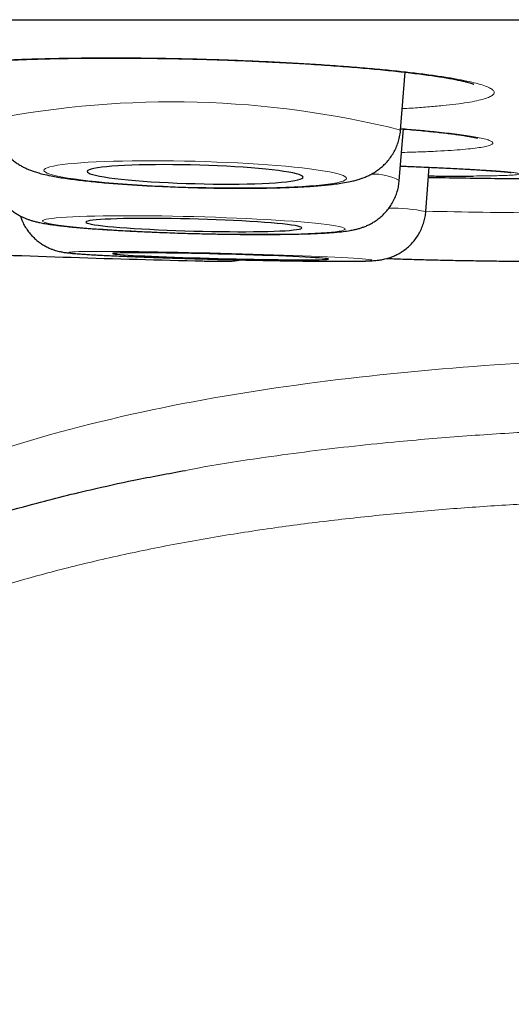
# Model space of a CAD drawing. Header units: millimetres. Extents: x 8 to 869, y 12 to 834.
# Tile 11 of 216: x 349.81 to 352.6, y 395.42 to 401.01. Entities that reach past the tile are written whole.
import ezdxf

# ---------------------------------------------------------------- set-up
doc = ezdxf.new("R2010")
doc.units = ezdxf.units.MM

msp = doc.modelspace()

# ---------------------------------------------------------------- linework, layer by layer
at = {"color": 7, "linetype": 'Continuous', "lineweight": 30}
for p, q in [((337.6236, 401.0073), (370.9585, 401.0073)), ((351.9765, 400.3812), (352.0026, 400.7094)), ((351.9693, 400.0944), (351.9925, 400.3869)), ((351.9765, 400.3812), (351.9762, 400.3795)), ((352.12, 399.9187), (352.1395, 400.1694)), ((352.5256, 400.1065), (353.1242, 400.1065)), ((352.12, 399.9187), (352.1197, 399.9183))]:
    msp.add_line(p, q, dxfattribs=at)
at = {"color": 252, "linetype": 'Continuous', "lineweight": 0}
msp.add_line((352.5119, 400.1066), (353.1242, 400.1066), dxfattribs=at)
at = {"color": 252, "linetype": 'Continuous', "lineweight": 0, "flags": 128}
for points in [[(350.8108, 400.0554), (350.8721, 400.0539), (350.933, 400.0529), (350.9933, 400.0522), (351.0527, 400.052), (351.1109, 400.0521), (351.1675, 400.0526), (351.2223, 400.0535), (351.2751, 400.0548), (351.3254, 400.0565), (351.3731, 400.0586), (351.418, 400.061), (351.4598, 400.0637), (351.4982, 400.0668), (351.5332, 400.0702), (351.5645, 400.074), (351.5919, 400.078), (351.6154, 400.0822), (351.6347, 400.0867), (351.6499, 400.0914), (351.6608, 400.0963), (351.6673, 400.1014), (351.6695, 400.1066), (351.6673, 400.112), (351.6608, 400.1174), (351.6499, 400.1229), (351.6347, 400.1284), (351.6154, 400.1339), (351.5919, 400.1394), (351.5645, 400.1449), (351.5332, 400.1502), (351.4982, 400.1555), (351.4598, 400.1606), (351.418, 400.1656), (351.3731, 400.1704), (351.3254, 400.175), (351.2751, 400.1793), (351.2223, 400.1834), (351.1675, 400.1872), (351.1109, 400.1907), (351.0527, 400.194), (350.9933, 400.1968), (350.933, 400.1994), (350.8721, 400.2015), (350.8108, 400.2034), (350.7496, 400.2048), (350.6886, 400.2058), (350.6283, 400.2065), (350.5689, 400.2068), (350.5107, 400.2066), (350.4541, 400.2061), (350.3993, 400.2052), (350.3466, 400.2039), (350.2962, 400.2022), (350.2485, 400.2002), (350.2036, 400.1978), (350.1619, 400.195), (350.1234, 400.1919), (350.0885, 400.1885), (350.0572, 400.1848), (350.0297, 400.1808), (350.0063, 400.1765), (349.9869, 400.172), (349.9718, 400.1673), (349.9609, 400.1624), (349.9543, 400.1573), (349.9521, 400.1521), (349.9543, 400.1468), (349.9609, 400.1413), (349.9718, 400.1358), (349.9869, 400.1303), (350.0063, 400.1248), (350.0297, 400.1193), (350.0572, 400.1139), (350.0885, 400.1085), (350.1234, 400.1032), (350.1619, 400.0981), (350.2036, 400.0931), (350.2485, 400.0883), (350.2962, 400.0838), (350.3466, 400.0794), (350.3993, 400.0753), (350.4541, 400.0715), (350.5107, 400.068), (350.5689, 400.0648), (350.6283, 400.0619), (350.6886, 400.0594), (350.7496, 400.0572), (350.8108, 400.0554)], [(350.8036, 399.7942), (350.8648, 399.7927), (350.9258, 399.7914), (350.9861, 399.7904), (351.0455, 399.7897), (351.1036, 399.7892), (351.1603, 399.789), (351.2151, 399.789), (351.2678, 399.7894), (351.3181, 399.79), (351.3659, 399.7908), (351.4107, 399.7919), (351.4525, 399.7933), (351.491, 399.7949), (351.5259, 399.7968), (351.5572, 399.7989), (351.5846, 399.8012), (351.6081, 399.8037), (351.6274, 399.8064), (351.6426, 399.8093), (351.6535, 399.8124), (351.66, 399.8156), (351.6622, 399.8189), (351.66, 399.8223), (351.6535, 399.8259), (351.6426, 399.8295), (351.6274, 399.8332), (351.6081, 399.837), (351.5846, 399.8407), (351.5572, 399.8445), (351.5259, 399.8483), (351.491, 399.852), (351.4525, 399.8557), (351.4107, 399.8593), (351.3659, 399.8628), (351.3181, 399.8662), (351.2678, 399.8694), (351.2151, 399.8726), (351.1603, 399.8756), (351.1036, 399.8784), (351.0455, 399.881), (350.9861, 399.8834), (350.9258, 399.8856), (350.8648, 399.8876), (350.8036, 399.8894), (350.7423, 399.8909), (350.6813, 399.8921), (350.621, 399.8931), (350.5616, 399.8939), (350.5035, 399.8944), (350.4468, 399.8946), (350.392, 399.8945), (350.3393, 399.8942), (350.289, 399.8936), (350.2412, 399.8927), (350.1964, 399.8916), (350.1546, 399.8902), (350.1161, 399.8886), (350.0812, 399.8868), (350.0499, 399.8847), (350.0225, 399.8824), (349.999, 399.8798), (349.9797, 399.8771), (349.9645, 399.8742), (349.9536, 399.8712), (349.9471, 399.868), (349.9449, 399.8647), (349.9471, 399.8612), (349.9536, 399.8576), (349.9645, 399.854), (349.9797, 399.8503), (349.999, 399.8466), (350.0225, 399.8428), (350.0499, 399.839), (350.0812, 399.8353), (350.1161, 399.8316), (350.1546, 399.8279), (350.1964, 399.8243), (350.2412, 399.8208), (350.289, 399.8174), (350.3393, 399.8141), (350.392, 399.811), (350.4468, 399.808), (350.5035, 399.8052), (350.5616, 399.8025), (350.621, 399.8001), (350.6813, 399.7979), (350.7423, 399.7959), (350.8036, 399.7942)], [(351.8132, 399.6423), (351.8111, 399.6436), (351.8045, 399.645), (351.7937, 399.6465), (351.7786, 399.6481), (351.7592, 399.6498), (351.7358, 399.6515), (351.7084, 399.6533), (351.6771, 399.6552), (351.6422, 399.6571), (351.6038, 399.6591), (351.562, 399.6611), (351.5172, 399.6631), (351.4695, 399.6651), (351.4191, 399.6671), (351.3664, 399.6691), (351.3116, 399.671), (351.255, 399.6729), (351.1969, 399.6748), (351.1375, 399.6767), (351.0772, 399.6784), (351.0162, 399.6801), (350.955, 399.6817), (350.8937, 399.6832), (350.8328, 399.6847), (350.7724, 399.686), (350.713, 399.6872), (350.6549, 399.6883), (350.5982, 399.6893), (350.5434, 399.6901), (350.4906, 399.6908), (350.4403, 399.6914), (350.3925, 399.6918), (350.3476, 399.6921), (350.3058, 399.6923), (350.2674, 399.6923), (350.2324, 399.6922), (350.2011, 399.6919), (350.1736, 399.6915), (350.1501, 399.6909), (350.1307, 399.6902), (350.1155, 399.6894), (350.1046, 399.6884), (350.098, 399.6874), (350.0958, 399.6862), (350.098, 399.6849), (350.1045, 399.6835), (350.1153, 399.682), (350.1305, 399.6804), (350.1498, 399.6787), (350.1732, 399.6769), (350.2006, 399.6751), (350.2319, 399.6732), (350.2668, 399.6713), (350.3053, 399.6694), (350.347, 399.6674), (350.3918, 399.6654), (350.4396, 399.6634), (350.4899, 399.6614), (350.5426, 399.6594), (350.5974, 399.6574), (350.654, 399.6555), (350.7122, 399.6536), (350.7715, 399.6518), (350.8319, 399.65), (350.8928, 399.6483), (350.9541, 399.6467), (351.0153, 399.6452), (351.0763, 399.6438), (351.1366, 399.6425), (351.196, 399.6412), (351.2542, 399.6402), (351.3108, 399.6392), (351.3657, 399.6383), (351.4184, 399.6376), (351.4688, 399.6371), (351.5165, 399.6366), (351.5614, 399.6363), (351.6032, 399.6362), (351.6417, 399.6362), (351.6767, 399.6363), (351.708, 399.6366), (351.7354, 399.637), (351.7589, 399.6375), (351.7783, 399.6382), (351.7935, 399.639), (351.8044, 399.64), (351.811, 399.6411), (351.8132, 399.6423)]]:
    msp.add_lwpolyline(points, dxfattribs=at)
at = {"color": 7, "linetype": 'Continuous', "lineweight": 30, "flags": 128}
for points in [[(350.8108, 400.0766), (350.8621, 400.0754), (350.913, 400.0746), (350.9632, 400.0742), (351.0123, 400.0742), (351.06, 400.0745), (351.106, 400.0753), (351.1499, 400.0764), (351.1914, 400.0779), (351.2303, 400.0798), (351.2662, 400.082), (351.2989, 400.0845), (351.3282, 400.0874), (351.3538, 400.0905), (351.3757, 400.094), (351.3936, 400.0976), (351.4074, 400.1015), (351.417, 400.1056), (351.4223, 400.1099), (351.4234, 400.1143), (351.4202, 400.1188), (351.4127, 400.1233), (351.401, 400.1279), (351.3851, 400.1326), (351.3652, 400.1372), (351.3415, 400.1417), (351.314, 400.1462), (351.2829, 400.1505), (351.2486, 400.1547), (351.2112, 400.1587), (351.171, 400.1625), (351.1282, 400.1661), (351.0833, 400.1694), (351.0364, 400.1725), (350.9879, 400.1752), (350.9382, 400.1776), (350.8876, 400.1797), (350.8365, 400.1814), (350.7852, 400.1828), (350.734, 400.1838), (350.6834, 400.1844), (350.6337, 400.1846), (350.5853, 400.1844), (350.5384, 400.1839), (350.4934, 400.1829), (350.4507, 400.1816), (350.4105, 400.1799), (350.373, 400.1779), (350.3387, 400.1755), (350.3077, 400.1728), (350.2802, 400.1698), (350.2564, 400.1665), (350.2365, 400.163), (350.2207, 400.1592), (350.2089, 400.1552), (350.2015, 400.151), (350.1982, 400.1467), (350.1993, 400.1422), (350.2047, 400.1377), (350.2143, 400.1331), (350.2281, 400.1285), (350.246, 400.1239), (350.2678, 400.1193), (350.2935, 400.1148), (350.3228, 400.1104), (350.3555, 400.1061), (350.3914, 400.102), (350.4302, 400.0981), (350.4717, 400.0944), (350.5156, 400.0909), (350.5616, 400.0877), (350.6093, 400.0848), (350.6584, 400.0823), (350.7086, 400.08), (350.7595, 400.0781), (350.8108, 400.0766)], [(350.8036, 399.8078), (350.8548, 399.8066), (350.9057, 399.8056), (350.9559, 399.8048), (351.0051, 399.8043), (351.0528, 399.8041), (351.0987, 399.8041), (351.1426, 399.8044), (351.1841, 399.805), (351.223, 399.8058), (351.2589, 399.8069), (351.2916, 399.8082), (351.3209, 399.8098), (351.3465, 399.8116), (351.3684, 399.8136), (351.3863, 399.8157), (351.4001, 399.8181), (351.4097, 399.8207), (351.4151, 399.8233), (351.4161, 399.8262), (351.4129, 399.8291), (351.4054, 399.8321), (351.3937, 399.8352), (351.3778, 399.8383), (351.358, 399.8415), (351.3342, 399.8446), (351.3067, 399.8478), (351.2757, 399.8508), (351.2413, 399.8539), (351.2039, 399.8568), (351.1637, 399.8597), (351.121, 399.8624), (351.076, 399.8649), (351.0291, 399.8673), (350.9806, 399.8696), (350.9309, 399.8716), (350.8803, 399.8734), (350.8292, 399.875), (350.7779, 399.8764), (350.7268, 399.8775), (350.6762, 399.8784), (350.6265, 399.879), (350.578, 399.8794), (350.5311, 399.8795), (350.4861, 399.8793), (350.4434, 399.8788), (350.4032, 399.8782), (350.3658, 399.8772), (350.3314, 399.876), (350.3004, 399.8746), (350.2729, 399.8729), (350.2491, 399.871), (350.2293, 399.8689), (350.2134, 399.8666), (350.2017, 399.8642), (350.1942, 399.8616), (350.191, 399.8588), (350.192, 399.8559), (350.1974, 399.853), (350.207, 399.8499), (350.2208, 399.8468), (350.2387, 399.8437), (350.2606, 399.8405), (350.2862, 399.8374), (350.3155, 399.8342), (350.3482, 399.8312), (350.3841, 399.8282), (350.423, 399.8253), (350.4645, 399.8225), (350.5084, 399.8199), (350.5543, 399.8174), (350.602, 399.8151), (350.6512, 399.8129), (350.7014, 399.811), (350.7523, 399.8093), (350.8036, 399.8078)], [(351.5673, 399.6486), (351.5651, 399.6497), (351.5587, 399.6509), (351.5481, 399.6522), (351.5333, 399.6535), (351.5144, 399.655), (351.4916, 399.6565), (351.4651, 399.6581), (351.4349, 399.6597), (351.4014, 399.6613), (351.3648, 399.663), (351.3252, 399.6647), (351.2831, 399.6664), (351.2387, 399.668), (351.1923, 399.6697), (351.1442, 399.6713), (351.0947, 399.6728), (351.0443, 399.6743), (350.9933, 399.6757), (350.942, 399.677), (350.8908, 399.6783), (350.84, 399.6794), (350.79, 399.6805), (350.7412, 399.6814), (350.6939, 399.6822), (350.6484, 399.6829), (350.6051, 399.6834), (350.5642, 399.6838), (350.526, 399.6841), (350.4909, 399.6842), (350.459, 399.6842), (350.4306, 399.6841), (350.4058, 399.6838), (350.3849, 399.6834), (350.368, 399.6828), (350.3552, 399.6821), (350.3466, 399.6813), (350.3423, 399.6804), (350.3423, 399.6794), (350.3466, 399.6782), (350.3551, 399.6769), (350.3678, 399.6756), (350.3847, 399.6742), (350.4055, 399.6727), (350.4302, 399.6712), (350.4586, 399.6696), (350.4905, 399.6679), (350.5256, 399.6663), (350.5637, 399.6646), (350.6046, 399.6629), (350.6479, 399.6612), (350.6933, 399.6596), (350.7406, 399.658), (350.7894, 399.6564), (350.8394, 399.6549), (350.8901, 399.6534), (350.9414, 399.6521), (350.9927, 399.6508), (351.0437, 399.6496), (351.0941, 399.6485), (351.1436, 399.6475), (351.1917, 399.6466), (351.2381, 399.6459), (351.2826, 399.6453), (351.3247, 399.6448), (351.3643, 399.6445), (351.401, 399.6443), (351.4345, 399.6442), (351.4647, 399.6443), (351.4913, 399.6445), (351.5142, 399.6448), (351.5331, 399.6453), (351.5479, 399.6459), (351.5586, 399.6467), (351.5651, 399.6476), (351.5673, 399.6486)]]:
    msp.add_lwpolyline(points, dxfattribs=at)
at = {"color": 252, "linetype": 'Continuous', "lineweight": 0}
for centre, radius, start, end in [((350.6792, 395.1941), 5.3468, 75.9582, 100.9865), ((351.825, 399.8333), 0.298, 61.0592, 92.3621), ((351.9179, 398.8493), 1.0883, 79.3003, 90.355), ((352.9783, 437.833), 37.9225, 268.70103, 269.19186), ((352.9303, 431.8738), 31.9632, 269.12722, 270.37237)]:
    msp.add_arc(centre, radius, start, end, dxfattribs=at)
at = {"color": 7, "linetype": 'Continuous', "lineweight": 30}
for centre, radius, start, end in [((354.2911, 530.0945), 130, 269.049736, 269.215851), ((352.5256, 401.1065), 1, 269.2159, 270), ((352.7205, 480.6102), 80.9939, 267.621164, 268.681474)]:
    msp.add_arc(centre, radius, start, end, dxfattribs=at)
at = {"color": 252, "linetype": 'Continuous', "lineweight": 0}
for points, knots in [([(351.4778, 400.7554), (351.4338, 400.7581), (351.3457, 400.7634), (351.2084, 400.7703), (351.0688, 400.7763), (350.9275, 400.7814), (350.7855, 400.7854), (350.6436, 400.7883), (350.503, 400.7902), (350.3648, 400.7911), (350.2299, 400.7908), (350.0991, 400.7894), (349.9734, 400.787), (349.8539, 400.7836), (349.7414, 400.7791), (349.6364, 400.7736), (349.5398, 400.7671), (349.4524, 400.7597), (349.3749, 400.7515), (349.3076, 400.7424), (349.251, 400.7327), (349.2055, 400.7222), (349.1719, 400.7112), (349.1499, 400.6996), (349.1396, 400.6876), (349.1412, 400.6753), (349.1551, 400.6627), (349.1809, 400.6499), (349.2181, 400.637), (349.2667, 400.6242), (349.3266, 400.6115), (349.3971, 400.5989), (349.4779, 400.5866), (349.5639, 400.5751), (349.6273, 400.568), (349.6571, 400.5647)], [0, 0, 0, 0, 0.030354, 0.060816, 0.091278, 0.121631, 0.151985, 0.182447, 0.212909, 0.243263, 0.273617, 0.304079, 0.334541, 0.364894, 0.395248, 0.42571, 0.456172, 0.486526, 0.516879, 0.547342, 0.577804, 0.608157, 0.638511, 0.668973, 0.699435, 0.729789, 0.760142, 0.790604, 0.821067, 0.85142, 0.881774, 0.912236, 0.942698, 0.973052, 1, 1, 1, 1]), ([(351.9861, 400.5024), (352.0028, 400.5033), (352.0542, 400.5061), (352.1312, 400.5118), (352.2166, 400.5193), (352.2917, 400.5278), (352.3562, 400.537), (352.41, 400.547), (352.4526, 400.5576), (352.4836, 400.5687), (352.5026, 400.5804), (352.5097, 400.5925), (352.505, 400.6049), (352.4885, 400.6176), (352.4598, 400.6304), (352.4195, 400.6432), (352.368, 400.6561), (352.3057, 400.6688), (352.2326, 400.6813), (352.1494, 400.6934), (352.057, 400.7052), (351.9559, 400.7166), (351.8466, 400.7273), (351.7299, 400.7374), (351.6072, 400.7469), (351.5209, 400.7526), (351.4778, 400.7554)], [0, 0, 0, 0, 0.020507, 0.063168, 0.105828, 0.148337, 0.190846, 0.233507, 0.276167, 0.318676, 0.361185, 0.403845, 0.446506, 0.489015, 0.531523, 0.574184, 0.616844, 0.659353, 0.701862, 0.744523, 0.787183, 0.829692, 0.872193, 0.914846, 0.957499, 1, 1, 1, 1]), ([(352.2816, 400.3592), (352.2635, 400.3614), (352.2273, 400.3658), (352.1589, 400.373), (352.0772, 400.3808), (352.0104, 400.3862), (351.9771, 400.389)], [0, 0, 0, 0, 0.215261, 0.430523, 0.716204, 1, 1, 1, 1]), ([(351.9819, 400.2537), (351.9883, 400.2538), (352.0299, 400.2548), (352.0987, 400.2572), (352.1868, 400.261), (352.2645, 400.2656), (352.3322, 400.2707), (352.3892, 400.2764), (352.4347, 400.2827), (352.4688, 400.2894), (352.4913, 400.2966), (352.502, 400.3042), (352.5004, 400.3121), (352.4869, 400.3204), (352.4616, 400.3288), (352.4269, 400.3369), (352.3846, 400.3447), (352.3378, 400.3519), (352.3004, 400.3568), (352.2816, 400.3592)], [0, 0, 0, 0, 0.01163, 0.075304, 0.138979, 0.202881, 0.266783, 0.330458, 0.394133, 0.458035, 0.521937, 0.585612, 0.649286, 0.713188, 0.777091, 0.840765, 0.893822, 0.946944, 1, 1, 1, 1]), ([(352.4524, 400.1531), (352.435, 400.1542), (352.4003, 400.1564), (352.3348, 400.16), (352.2557, 400.1641), (352.1598, 400.1687), (352.0665, 400.1729), (352.0022, 400.1755), (351.9758, 400.1766)], [0, 0, 0, 0, 0.145062, 0.290125, 0.479613, 0.672491, 0.865369, 1, 1, 1, 1]), ([(352.39, 400.1201), (352.4143, 400.1204), (352.4635, 400.1208), (352.5231, 400.1219), (352.5724, 400.1233), (352.6099, 400.1252), (352.6362, 400.1273), (352.6504, 400.1299), (352.6526, 400.1327), (352.643, 400.1358), (352.6213, 400.1393), (352.5919, 400.1425), (352.5596, 400.1454), (352.5284, 400.1479), (352.4931, 400.1505), (352.466, 400.1522), (352.4524, 400.1531)], [0, 0, 0, 0, 0.079894, 0.161242, 0.239733, 0.319627, 0.399522, 0.48087, 0.55936, 0.639255, 0.719149, 0.800497, 0.850028, 0.899902, 0.949777, 1, 1, 1, 1]), ([(354.2911, 399.1053), (353.9742, 399.1028), (353.3406, 399.0978), (352.391, 399.0466), (351.4444, 398.9522), (350.5062, 398.7952), (349.7014, 398.5796), (349.035, 398.3259), (348.5009, 398.0637), (347.9981, 397.7455), (347.5386, 397.3666), (347.1378, 396.9258), (346.809, 396.4294), (346.5591, 395.8874), (346.4602, 395.5036), (346.4107, 395.3116)], [0, 0, 0, 0, 0.10003, 0.200056, 0.300173, 0.400239, 0.500131, 0.562636, 0.625145, 0.687668, 0.750125, 0.812616, 0.875055, 0.937489, 1, 1, 1, 1]), ([(350.7566, 398.4491), (350.7831, 398.4542), (350.9338, 398.4833), (351.1694, 398.5183), (351.4625, 398.5582), (351.715, 398.5877), (352.0115, 398.6177), (352.3521, 398.646), (352.7804, 398.6729), (353.2536, 398.6937), (353.5989, 398.7006), (353.7718, 398.704)], [0, 0, 0, 0, 0.026831, 0.152382, 0.236278, 0.320358, 0.404508, 0.531666, 0.658888, 0.829239, 1, 1, 1, 1]), ([(354.2911, 398.3005), (354.178, 398.3002), (353.9517, 398.2997), (353.6124, 398.2945), (353.273, 398.2858), (352.9336, 398.2726), (352.5943, 398.2547), (352.2561, 398.2313), (351.9179, 398.2018), (351.5797, 398.1655), (351.2396, 398.1214), (350.899, 398.0683), (350.5583, 398.0051), (350.231, 397.9335), (349.9178, 397.8538), (349.6386, 397.7716), (349.3818, 397.6856), (349.1601, 397.6022), (348.9412, 397.5107), (348.738, 397.416), (348.5388, 397.3119), (348.3675, 397.2123), (348.212, 397.1123), (348.0713, 397.0131), (347.935, 396.907), (347.8136, 396.8021), (347.7036, 396.697), (347.6043, 396.5928), (347.5071, 396.4797), (347.416, 396.3615), (347.3338, 396.2418), (347.2545, 396.1117), (347.1797, 395.9708), (347.1095, 395.8149), (347.0484, 395.6555), (347.0156, 395.5469), (346.9993, 395.4926)], [0, 0, 0, 0, 0.040416, 0.080846, 0.121318, 0.161803, 0.202387, 0.242986, 0.283299, 0.324163, 0.365049, 0.406495, 0.448036, 0.489619, 0.52691, 0.564199, 0.594155, 0.624109, 0.649149, 0.679169, 0.704359, 0.729547, 0.749972, 0.770395, 0.79105, 0.811703, 0.827765, 0.845571, 0.863375, 0.881414, 0.899452, 0.915993, 0.936887, 0.957782, 0.978891, 1, 1, 1, 1])]:
    msp.add_open_spline(points, degree=3, knots=knots, dxfattribs=at)
at = {"color": 7, "linetype": 'Continuous', "lineweight": 30}
for points, knots in [([(349.2568, 400.7248), (349.2567, 400.7247), (349.2563, 400.7246), (349.2585, 400.7254), (349.2637, 400.727), (349.2729, 400.7296), (349.2861, 400.7327), (349.3035, 400.7363), (349.3253, 400.7402), (349.3512, 400.7443), (349.3813, 400.7485), (349.4151, 400.7526), (349.4532, 400.7567), (349.4953, 400.7607), (349.5413, 400.7646), (349.5909, 400.7683), (349.6439, 400.7718), (349.7001, 400.775), (349.7592, 400.778), (349.821, 400.7806), (349.8852, 400.783), (349.9515, 400.785), (350.0196, 400.7866), (350.0893, 400.788), (350.1603, 400.789), (350.2326, 400.7896), (350.3065, 400.7899), (350.3822, 400.7898), (350.4596, 400.7895), (350.538, 400.7887), (350.6173, 400.7876), (350.697, 400.7862), (350.7769, 400.7845), (350.8566, 400.7824), (350.9362, 400.78), (351.0156, 400.7772), (351.0946, 400.7742), (351.173, 400.7708), (351.2506, 400.7671), (351.3273, 400.7632), (351.4003, 400.7591), (351.4604, 400.7554), (351.5195, 400.7516), (351.5798, 400.7475), (351.6494, 400.7424), (351.717, 400.7371), (351.7823, 400.7315), (351.8454, 400.7258), (351.906, 400.7199), (351.964, 400.7138), (352.0191, 400.7076), (352.071, 400.7013), (352.1197, 400.695), (352.1651, 400.6886), (352.2072, 400.6822), (352.2455, 400.6758), (352.2798, 400.6695), (352.3099, 400.6635), (352.3348, 400.658), (352.3549, 400.6531), (352.3701, 400.6489), (352.3814, 400.6454), (352.3884, 400.6429), (352.3919, 400.6415), (352.3918, 400.6415), (352.3917, 400.6415)], [0, 0, 0, 0, 0.001644, 0.011784, 0.022941, 0.035121, 0.048269, 0.062273, 0.076985, 0.092488, 0.1078, 0.12368, 0.14001, 0.156711, 0.173711, 0.190949, 0.208369, 0.225922, 0.243561, 0.261244, 0.278928, 0.296572, 0.314145, 0.331625, 0.348991, 0.366235, 0.383463, 0.401035, 0.418684, 0.436384, 0.454108, 0.471824, 0.489503, 0.507121, 0.524674, 0.542329, 0.55997, 0.577605, 0.595244, 0.612895, 0.630566, 0.646512, 0.655816, 0.673406, 0.69095, 0.708465, 0.725959, 0.743437, 0.760906, 0.778367, 0.795819, 0.813059, 0.830278, 0.847457, 0.864546, 0.881485, 0.8982, 0.914605, 0.930589, 0.944249, 0.958625, 0.971313, 0.983172, 0.99411, 1, 1, 1, 1]), ([(349.6607, 400.4429), (349.6607, 400.4374), (349.6609, 400.4206), (349.6651, 400.393), (349.6729, 400.361), (349.684, 400.3308), (349.6977, 400.3026), (349.7137, 400.2766), (349.7316, 400.2531), (349.7507, 400.2322), (349.7706, 400.2139), (349.7907, 400.1982), (349.8109, 400.1848), (349.8308, 400.1733), (349.8508, 400.1634), (349.8712, 400.1547), (349.8932, 400.1466), (349.9185, 400.1386), (349.9515, 400.1298), (349.9893, 400.1215), (350.0308, 400.1139), (350.0718, 400.1074), (350.1148, 400.1014), (350.1606, 400.0957), (350.2077, 400.0905), (350.2564, 400.0856), (350.3068, 400.0811), (350.3588, 400.0768), (350.4124, 400.0729), (350.4675, 400.0693), (350.5238, 400.0659), (350.5811, 400.0629), (350.6393, 400.0602), (350.6981, 400.0578), (350.7554, 400.0558), (350.793, 400.0548), (350.8109, 400.0543)], [0, 0, 0, 0, 0.0103724, 0.0313922, 0.0519713, 0.0721489, 0.0919546, 0.1113983, 0.1304823, 0.1492032, 0.1675759, 0.1856851, 0.2037525, 0.2221071, 0.2412515, 0.2619685, 0.2853914, 0.3133484, 0.3493837, 0.4014574, 0.443565, 0.4828295, 0.5242096, 0.5637084, 0.6020895, 0.639766, 0.6769664, 0.7138306, 0.7504502, 0.7868883, 0.8231905, 0.859391, 0.8955162, 0.9315877, 0.9676235, 1, 1, 1, 1]), ([(351.9771, 400.3881), (351.9847, 400.3875), (352.0114, 400.3854), (352.0541, 400.3817), (352.1049, 400.3771), (352.1523, 400.3725), (352.1965, 400.3678), (352.2372, 400.3632), (352.2741, 400.3586), (352.3072, 400.3542), (352.3362, 400.3499), (352.361, 400.3458), (352.3767, 400.3429), (352.3878, 400.3407), (352.3965, 400.3389), (352.4054, 400.3368), (352.4112, 400.3352), (352.4138, 400.3344), (352.4133, 400.3346), (352.4132, 400.3346)], [0, 0, 0, 0, 0.031046, 0.108103, 0.184646, 0.260813, 0.336944, 0.412575, 0.48761, 0.561894, 0.635196, 0.707171, 0.777312, 0.797547, 0.838088, 0.893955, 0.944876, 0.990483, 1, 1, 1, 1]), ([(350.8109, 400.0543), (350.8213, 400.054), (350.8515, 400.0532), (350.9015, 400.0522), (350.9604, 400.0513), (351.0188, 400.0508), (351.0764, 400.0507), (351.1329, 400.0509), (351.1882, 400.0515), (351.2421, 400.0524), (351.2944, 400.0537), (351.3449, 400.0554), (351.3936, 400.0575), (351.4403, 400.06), (351.485, 400.0629), (351.5279, 400.0662), (351.5691, 400.0702), (351.6093, 400.0748), (351.6499, 400.0807), (351.6858, 400.0873), (351.7169, 400.0946), (351.7413, 400.1016), (351.764, 400.1094), (351.7859, 400.1183), (351.8077, 400.1289), (351.8296, 400.1415), (351.8518, 400.1566), (351.8737, 400.1744), (351.8948, 400.195), (351.9147, 400.2185), (351.9325, 400.2444), (351.9478, 400.2725), (351.9603, 400.3023), (351.9697, 400.3346), (351.9751, 400.361), (351.9758, 400.3771), (351.976, 400.3811)], [0, 0, 0, 0, 0.018989, 0.055087, 0.0912, 0.127338, 0.163518, 0.199757, 0.236078, 0.272505, 0.309073, 0.345826, 0.382825, 0.420154, 0.457938, 0.496374, 0.535784, 0.576752, 0.620489, 0.670064, 0.70153, 0.728005, 0.751193, 0.772101, 0.791742, 0.810886, 0.829989, 0.849293, 0.868929, 0.88886, 0.908994, 0.929249, 0.949572, 0.969929, 0.992405, 1, 1, 1, 1]), ([(351.9758, 400.1765), (351.9899, 400.1759), (352.0254, 400.1744), (352.0797, 400.1721), (352.1386, 400.1695), (352.1946, 400.1669), (352.2475, 400.1643), (352.2972, 400.1618), (352.3438, 400.1593), (352.3872, 400.1568), (352.4271, 400.1544), (352.4635, 400.1521), (352.4962, 400.1498), (352.525, 400.1477), (352.5494, 400.1457), (352.5668, 400.1441), (352.5806, 400.1427), (352.5912, 400.1415), (352.5992, 400.1405), (352.6035, 400.1399), (352.6036, 400.1399), (352.6036, 400.1399)], [0, 0, 0, 0, 0.040079, 0.100942, 0.161796, 0.222532, 0.283056, 0.343265, 0.403288, 0.46345, 0.523405, 0.583124, 0.642548, 0.701567, 0.759993, 0.814335, 0.846196, 0.894514, 0.938464, 0.97684, 1, 1, 1, 1]), ([(349.6534, 400.1563), (349.6534, 400.1526), (349.6533, 400.1378), (349.6569, 400.1122), (349.6641, 400.0801), (349.6747, 400.0498), (349.6879, 400.0215), (349.7036, 399.9954), (349.7212, 399.9717), (349.7402, 399.9505), (349.7601, 399.9321), (349.7803, 399.9164), (349.8001, 399.9033), (349.8192, 399.8925), (349.8374, 399.8838), (349.8548, 399.8765), (349.8719, 399.8705), (349.8893, 399.8651), (349.9083, 399.8601), (349.9317, 399.8548), (349.9602, 399.8495), (349.9932, 399.8444), (350.0282, 399.8398), (350.065, 399.8355), (350.1043, 399.8314), (350.1467, 399.8275), (350.1909, 399.8238), (350.2371, 399.8202), (350.2853, 399.8169), (350.3354, 399.8136), (350.3873, 399.8106), (350.4408, 399.8077), (350.4957, 399.805), (350.5519, 399.8024), (350.609, 399.8001), (350.6669, 399.7979), (350.7254, 399.796), (350.771, 399.7946), (350.7971, 399.7939), (350.8036, 399.7937)], [0, 0, 0, 0, 0.006612, 0.02703, 0.046977, 0.066487, 0.085575, 0.104246, 0.122486, 0.140259, 0.157504, 0.174148, 0.190171, 0.20571, 0.221125, 0.23691, 0.253678, 0.272398, 0.294483, 0.322457, 0.36248, 0.405396, 0.444703, 0.481893, 0.521103, 0.558953, 0.595989, 0.632512, 0.668688, 0.70462, 0.740375, 0.775999, 0.811524, 0.846976, 0.882372, 0.917727, 0.953055, 0.988366, 1, 1, 1, 1]), ([(352.1357, 400.1203), (352.1644, 400.1202), (352.2261, 400.1198), (352.3114, 400.1198), (352.3637, 400.12), (352.39, 400.1201)], [0, 0, 0, 0, 0.300542, 0.64717, 1, 1, 1, 1]), ([(350.8036, 399.7937), (350.8139, 399.7934), (350.8438, 399.7927), (350.8932, 399.7915), (350.9516, 399.7904), (351.0093, 399.7896), (351.0662, 399.7889), (351.122, 399.7885), (351.1765, 399.7884), (351.2295, 399.7884), (351.2808, 399.7888), (351.3302, 399.7894), (351.3776, 399.7902), (351.4229, 399.7913), (351.4658, 399.7927), (351.5066, 399.7943), (351.5451, 399.7963), (351.5817, 399.7986), (351.6169, 399.8014), (351.6528, 399.8052), (351.6845, 399.8096), (351.712, 399.8149), (351.7328, 399.8199), (351.7513, 399.8253), (351.7703, 399.832), (351.7902, 399.8403), (351.8112, 399.8508), (351.8331, 399.864), (351.8554, 399.8802), (351.8775, 399.8994), (351.8983, 399.9216), (351.9174, 399.9464), (351.934, 399.9735), (351.9478, 400.0025), (351.9585, 400.0329), (351.966, 400.0637), (351.968, 400.0844), (351.969, 400.0944)], [0, 0, 0, 0, 0.018597, 0.053952, 0.089318, 0.124701, 0.160109, 0.195556, 0.231054, 0.26662, 0.302276, 0.338049, 0.373976, 0.410112, 0.446531, 0.483352, 0.520761, 0.559087, 0.598962, 0.64184, 0.692309, 0.722913, 0.743227, 0.76145, 0.778358, 0.79485, 0.811404, 0.828507, 0.846374, 0.864921, 0.883942, 0.903259, 0.922753, 0.942355, 0.962023, 0.98173, 1, 1, 1, 1]), ([(349.8184, 399.8932), (349.8212, 399.8849), (349.8274, 399.8669), (349.8404, 399.8407), (349.8563, 399.8149), (349.8743, 399.7915), (349.8938, 399.7706), (349.9144, 399.7523), (349.9356, 399.7367), (349.9567, 399.7237), (349.9768, 399.7134), (349.9952, 399.7055), (350.0116, 399.6997), (350.026, 399.6954), (350.0387, 399.6921), (350.0503, 399.6896), (350.0614, 399.6876), (350.073, 399.6857), (350.087, 399.6839), (350.1048, 399.682), (350.1269, 399.68), (350.1527, 399.678), (350.1811, 399.676), (350.2126, 399.6741), (350.2475, 399.6721), (350.2849, 399.6702), (350.3249, 399.6683), (350.3674, 399.6663), (350.4124, 399.6644), (350.4596, 399.6625), (350.5089, 399.6605), (350.5601, 399.6587), (350.613, 399.6568), (350.6673, 399.655), (350.7229, 399.6532), (350.7795, 399.6515), (350.8368, 399.6498), (350.8947, 399.6482), (350.9528, 399.6467), (351.0109, 399.6452), (351.0688, 399.6439), (351.1262, 399.6426), (351.1828, 399.6414), (351.2384, 399.6404), (351.2928, 399.6394), (351.3457, 399.6385), (351.3969, 399.6378), (351.4462, 399.6372), (351.4934, 399.6367), (351.5383, 399.6363), (351.5808, 399.6361), (351.6206, 399.636), (351.6577, 399.636), (351.692, 399.6361), (351.7235, 399.6364), (351.7523, 399.6369), (351.7788, 399.6376), (351.8043, 399.6385), (351.8245, 399.6397), (351.8419, 399.6413), (351.8545, 399.6428), (351.8667, 399.6446), (351.8802, 399.6472), (351.8957, 399.6508), (351.9134, 399.656), (351.9336, 399.6634), (351.9562, 399.6736), (351.9801, 399.687), (352.0041, 399.7037), (352.0273, 399.7235), (352.0487, 399.746), (352.068, 399.771), (352.0847, 399.7981), (352.0986, 399.827), (352.1092, 399.8574), (352.1167, 399.8881), (352.1187, 399.9087), (352.1197, 399.9186)], [0, 0, 0, 0, 0.007909, 0.01726, 0.026387, 0.035281, 0.04393, 0.052304, 0.060358, 0.068006, 0.075123, 0.081605, 0.087502, 0.093059, 0.098636, 0.104558, 0.111272, 0.119434, 0.130144, 0.146071, 0.166171, 0.184954, 0.202839, 0.221722, 0.240065, 0.25811, 0.275977, 0.29373, 0.311405, 0.329026, 0.346608, 0.364161, 0.381691, 0.399205, 0.416706, 0.434199, 0.451684, 0.469165, 0.486643, 0.504121, 0.521599, 0.539079, 0.556562, 0.574052, 0.591549, 0.609057, 0.626579, 0.644119, 0.661683, 0.679279, 0.696917, 0.714613, 0.73239, 0.750284, 0.768358, 0.786724, 0.80561, 0.825577, 0.848632, 0.859458, 0.866958, 0.873587, 0.879693, 0.885707, 0.891952, 0.898879, 0.90668, 0.9152, 0.924159, 0.933389, 0.942799, 0.952325, 0.96193, 0.971587, 0.981279, 0.990995, 1, 1, 1, 1]), ([(351.8992, 399.652), (351.9123, 399.6515), (351.9411, 399.6505), (351.9881, 399.6489), (352.0394, 399.6473), (352.0925, 399.6458), (352.147, 399.6444), (352.2027, 399.6431), (352.2595, 399.6419), (352.317, 399.6408), (352.375, 399.6398), (352.4333, 399.6389), (352.4916, 399.6381), (352.5497, 399.6374), (352.6073, 399.6369), (352.6642, 399.6365), (352.7201, 399.6362), (352.7749, 399.636), (352.8282, 399.636), (352.8798, 399.6361), (352.9296, 399.6363), (352.9773, 399.6366), (353.0228, 399.6371), (353.0659, 399.6377), (353.1065, 399.6385), (353.1445, 399.6394), (353.1798, 399.6404), (353.2126, 399.6416), (353.243, 399.6429), (353.2718, 399.6446), (353.2963, 399.6465), (353.3175, 399.6487), (353.3344, 399.6509), (353.3498, 399.6536), (353.3642, 399.6566), (353.3778, 399.6599), (353.3872, 399.663), (353.3909, 399.6642)], [0, 0, 0, 0, 0.0260394, 0.0570071, 0.0878985, 0.118733, 0.1495245, 0.1802836, 0.2110186, 0.2417362, 0.2724418, 0.3031404, 0.3338364, 0.3645336, 0.3952355, 0.4259464, 0.4566713, 0.487416, 0.5181872, 0.5489932, 0.5798447, 0.6107558, 0.6417456, 0.6728408, 0.7040804, 0.7355232, 0.7672633, 0.7994606, 0.8324133, 0.8667578, 0.9042116, 0.9304847, 0.9529657, 0.9673942, 0.9802885, 0.9922645, 1, 1, 1, 1]), ([(350.8607, 399.6376), (350.8709, 399.6374), (350.8913, 399.637), (350.9179, 399.6366), (350.9415, 399.6362), (350.962, 399.636), (350.9803, 399.636), (350.9933, 399.636), (351.0043, 399.6363), (351.0123, 399.6367), (351.0205, 399.6372), (351.0301, 399.6381), (351.042, 399.6397), (351.0536, 399.6415), (351.0614, 399.6433), (351.0641, 399.644)], [0, 0, 0, 0, 0.119638, 0.239941, 0.36134, 0.484776, 0.612648, 0.753661, 0.81558, 0.856433, 0.889163, 0.919366, 0.94924, 0.982085, 1, 1, 1, 1]), ([(348.5022, 397.7369), (348.5577, 397.7647), (348.674, 397.8227), (348.874, 397.9119), (349.1021, 398.0046), (349.3541, 398.0959), (349.6096, 398.1786), (349.897, 398.2614), (350.182, 398.3325), (350.4782, 398.3981), (350.6588, 398.4312), (350.7566, 398.4491)], [0, 0, 0, 0, 0.078309, 0.163779, 0.27635, 0.389096, 0.502408, 0.615845, 0.767577, 0.874094, 1, 1, 1, 1])]:
    msp.add_open_spline(points, degree=3, knots=knots, dxfattribs=at)

doc.saveas('drawing.dxf')
